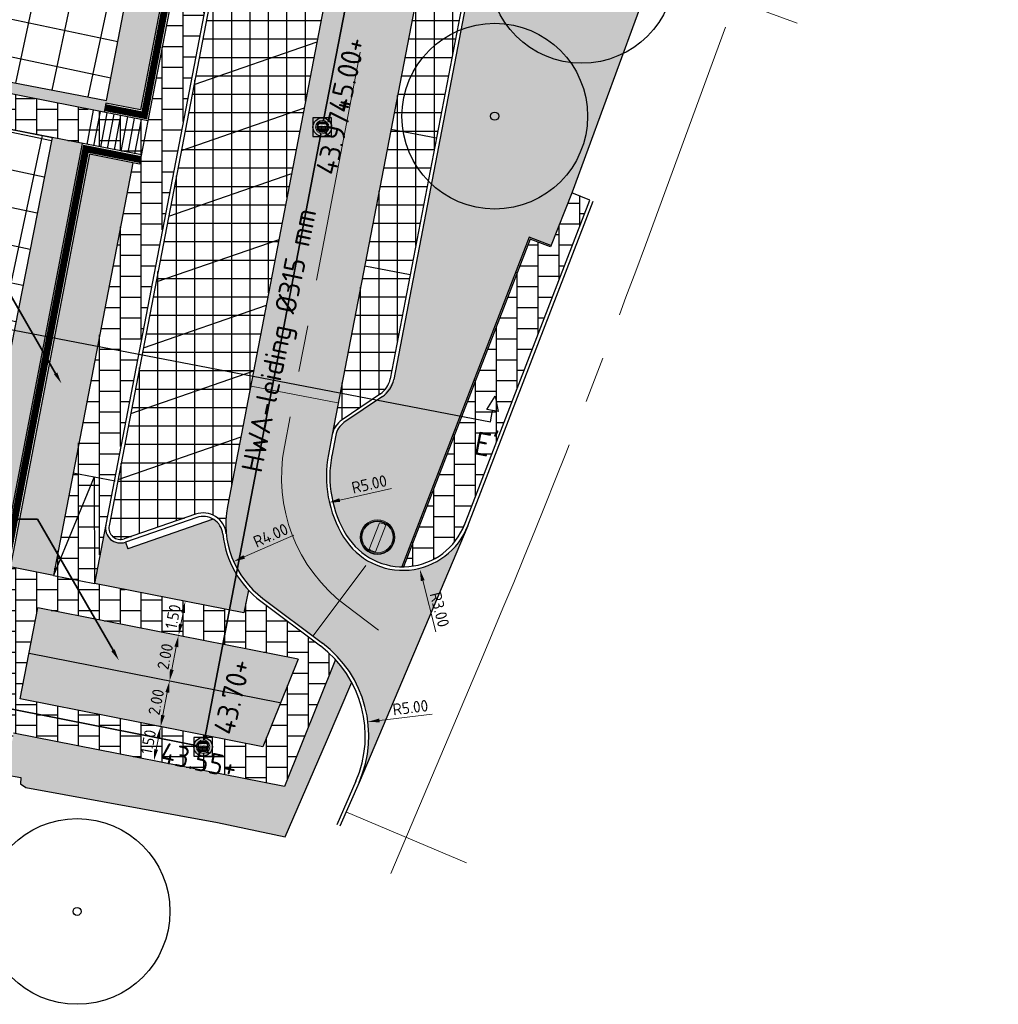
# Model space of a CAD drawing. Header units: metres. Extents: x 186340 to 190086, y 444329 to 445139.
# Tile 9 of 62: x 186466 to 186508, y 444412 to 444454. Entities that reach past the tile are written whole.
import ezdxf
from ezdxf import colors
from ezdxf.entities.mleader import LeaderData, LeaderLine
from ezdxf.enums import TextEntityAlignment as Align
from ezdxf.lldxf.tags import DXFTag
from ezdxf.math import Vec2, Vec3

# ---------------------------------------------------------------- set-up
doc = ezdxf.new("R2010")
doc.units = ezdxf.units.M
doc.set_wipeout_variables(frame=1)
doc.linetypes.add('AM-AS', pattern=[16, 10, -2, 2, -2])
doc.layers.get('0').update_dxf_attribs({"lineweight": 25})
doc.layers.get('Defpoints').update_dxf_attribs({"color": 5, "lineweight": 25})
doc.layers.add('B-WE-GR-BOOM-S', color=253, linetype='Continuous', lineweight=25, transparency=0.25)
doc.layers.add('N-WE-AM-AS_WEG-G', color=10, linetype='AM-AS', lineweight=5, plot=False)
for name, color, linetype, lineweight in [('N-WE-AM-CONSTRUCTIELIJN-G', 30, 'Continuous', 25), ('N-WE-RI-HWA-G', 150, 'PR_HWA_LINE', 35), ('N-WE-RI-HWA_BOB-S', 150, 'Continuous', 25), ('N-WE-RI-HWA_RIOOLPUT-S', 150, 'Continuous', 25), ('N-WE-RI-HWA_RIOOLPUT_INSPECTIEPUT_BETON-S', 150, 'Continuous', 25), ('N-WE-RI-PUTDEKSEL-S', 251, 'Continuous', 5), ('N-WE-VH-VERHARDING_STELCONPLATEN-V', 8, 'Continuous', 25), ('X-XX-AL-MAATVOERING-M', 7, 'Continuous', 18), ('X-XX-AL-T35', 50, 'Continuous', 35)]:
    doc.layers.add(name, color=color, linetype=linetype, lineweight=lineweight)
doc.layers.add('N-WE-AM-PROFIEL-SD', color=7, linetype='Continuous')
for name, color, linetype, lineweight, true_color in [('N-WE-GR-GROEN-V', 7, 'Continuous', 25, 0xd2e4d4), ('N-WE-VH-VERHARDING_FIETSPARKEREN-V', 7, 'Continuous', 25, 0xebd5c1), ('N-WE-VH-VERHARDING_GROENPARKEREN-V', 7, 'Continuous', 25, 0x666666), ('N-WE-VH-VERHARDING_RIJBAAN-V', 7, 'Continuous', 25, 0xcccccc), ('N-WE-VH-VERHARDING_TROTTOIR-V', 7, 'Continuous', 25, 0xb2b2ae)]:
    doc.layers.add(name, color=color, linetype=linetype, lineweight=lineweight, true_color=true_color)
doc.styles.add('NLCS-ISO', font='NLCS-ISO.ttf')
doc.styles.add('NLCS-ISO-ANNOTATIEF-T18', font='NLCS-ISO.ttf', dxfattribs={"height": 1.8})
doc.styles.add('NLCS-ISO-M200-T25', font='NLCS-ISO.ttf', dxfattribs={"height": 0.5})
doc.styles.get("Standard").update_dxf_attribs({"font": 'NLCS-ISO.ttf'})
tags = doc.linetypes.add('PR_HWA_LINE', pattern='A,2,-2,2,-2,2,-2,2,-2,2,-2,["HWA",NLCS-ISO,S=2,R=0,X=-1,Y=-1],-6', length=26).pattern_tags.tags
tags[22] = DXFTag(74, 10)
doc.dimstyles.new('NLCS-M200-T25-PIJL_L2_H1', dxfattribs={"dimscale": 0.2, "dimtxt": 2.5, "dimasz": 2.5, "dimexe": 2, "dimexo": 2, "dimgap": 0.7, "dimtad": 1, "dimzin": 0, "dimdsep": 46, "dimtxsty": 'NLCS-ISO-M200-T25', "dimcen": 0, "dimdle": 2, "dimclrd": 256, "dimclre": 256, "dimclrt": 256, "dimadec": 1, "dimazin": 0, "dimtfac": 1, "dimtdec": 3, "dimtofl": 0, "dimtmove": 0, "dimatfit": 3, "dimfxl": 2, "dimfxlon": 1, "dimtfillclr": 256, "dimtolj": 1, "dimtzin": 0, "dimlwd": -1, "dimlwe": -1, "dimarcsym": 0})
pattern_1 = [(0, (0, 0), (0.9, 0.45), [0.9, -0.9]), (90, (0, 0), (-0.9, 6e-17), [])]

# ---------------------------------------------------------------- blocks, each defined once
blk = doc.blocks.new('*U173')
for p, q in [((-0.151, 0.538), (0.212, 1.105)), ((0.212, 1.105), (0.34, 0.444)), ((0.34, 0.444), (-0.151, 0.538)), ((0, 0), (0.094, 0.491)), ((43.143, -7.787), (43.506, -7.221)), ((43.506, -7.221), (43.634, -7.882)), ((43.634, -7.882), (43.143, -7.787)), ((43.294, -8.326), (43.388, -7.835))]:
    blk.add_line(p, q)
blk.add_lwpolyline([(0, 0), (43.294, -8.326)])
at = {"style": 'NLCS-ISO'}
for tag, p in [('PROFIELNR', (-0.094, -0.491)), ('PROFIELNR2', (43.199, -8.817))]:
    blk.add_attdef(tag, text='', height=1, rotation=349.1145, dxfattribs=at).set_placement(p, align=Align.TOP_CENTER)
blk = doc.blocks.new('*U4')
for radius in [4, 0.175]:
    blk.add_circle((0, 0), radius)
blk = doc.blocks.new('*D233')
at = {"layer": 'Defpoints', "color": 0, "transparency": 16777216}
for p in [(186482.25, 444433.223), (186483.001, 444430.318)]:
    blk.add_point(p, dxfattribs=at)
at = {"layer": 'X-XX-AL-MAATVOERING-M', "transparency": 16777216}
blk.add_line((186483.697, 444427.627), (186483.126, 444429.834), dxfattribs=at)
blk.add_solid([(186483.207, 444429.855), (186483.045, 444429.813), (186483.001, 444430.318)], dxfattribs=at)
at = {"layer": 'X-XX-AL-MAATVOERING-M', "transparency": 16777216, "insert": (186483.851, 444428.586), "char_height": 0.5, "attachment_point": 5, "rotation": 284.4947, "style": 'NLCS-ISO-M200-T25'}
blk.add_mtext('\\A1;R3.00', dxfattribs=at)
blk = doc.blocks.new('*D234')
at = {"layer": 'Defpoints', "color": 0, "transparency": 16777216}
for p in [(186480.765, 444423.751), (186475.802, 444423.144)]:
    blk.add_point(p, dxfattribs=at)
at = {"layer": 'X-XX-AL-MAATVOERING-M', "transparency": 16777216}
blk.add_line((186483.525, 444424.088), (186481.261, 444423.811), dxfattribs=at)
blk.add_solid([(186481.251, 444423.894), (186481.272, 444423.729), (186480.765, 444423.751)], dxfattribs=at)
at = {"layer": 'X-XX-AL-MAATVOERING-M', "transparency": 16777216, "insert": (186482.594, 444424.367), "char_height": 0.5, "attachment_point": 5, "rotation": 6.9677, "style": 'NLCS-ISO-M200-T25'}
blk.add_mtext('\\A1;R5.00', dxfattribs=at)
blk = doc.blocks.new('*D235')
at = {"layer": 'Defpoints', "color": 0, "transparency": 16777216}
for p in [(186478.639, 444432.268), (186474.978, 444430.657)]:
    blk.add_point(p, dxfattribs=at)
at = {"layer": 'X-XX-AL-MAATVOERING-M', "transparency": 16777216}
blk.add_line((186477.568, 444431.797), (186475.436, 444430.858), dxfattribs=at)
blk.add_solid([(186475.402, 444430.934), (186475.469, 444430.782), (186474.978, 444430.657)], dxfattribs=at)
at = {"layer": 'X-XX-AL-MAATVOERING-M', "transparency": 16777216, "insert": (186476.574, 444431.785), "char_height": 0.5, "attachment_point": 5, "rotation": 23.7555, "style": 'NLCS-ISO-M200-T25'}
blk.add_mtext('\\A1;R4.00', dxfattribs=at)
blk = doc.blocks.new('*D236')
at = {"layer": 'Defpoints', "color": 0, "transparency": 16777216}
for p in [(186483.941, 444434.29), (186479.063, 444433.195)]:
    blk.add_point(p, dxfattribs=at)
at = {"layer": 'X-XX-AL-MAATVOERING-M', "transparency": 16777216}
blk.add_line((186481.775, 444433.803), (186479.551, 444433.304), dxfattribs=at)
blk.add_solid([(186479.532, 444433.385), (186479.569, 444433.223), (186479.063, 444433.195)], dxfattribs=at)
at = {"layer": 'X-XX-AL-MAATVOERING-M', "transparency": 16777216, "insert": (186480.822, 444433.989), "char_height": 0.5, "attachment_point": 5, "rotation": 12.6519, "style": 'NLCS-ISO-M200-T25'}
blk.add_mtext('\\A1;R5.00', dxfattribs=at)
blk = doc.blocks.new('*D237')
at = {"layer": 'Defpoints', "color": 0, "transparency": 16777216}
for p in [(186472.621, 444428.996), (186472.332, 444427.525), (186472.604, 444427.471)]:
    blk.add_point(p, dxfattribs=at)
at = {"layer": 'X-XX-AL-MAATVOERING-M', "transparency": 16777216}
for p, q in [((186472.893, 444428.943), (186473.286, 444428.866)), ((186472.797, 444428.452), (186472.7, 444427.962)), ((186472.604, 444427.471), (186472.996, 444427.394))]:
    blk.add_line(p, q, dxfattribs=at)
for points in [[(186472.715, 444428.468), (186472.879, 444428.436), (186472.893, 444428.943)], [(186472.619, 444427.978), (186472.782, 444427.946), (186472.604, 444427.471)]]:
    blk.add_solid(points, dxfattribs=at)
at = {"layer": 'X-XX-AL-MAATVOERING-M', "transparency": 16777216, "insert": (186472.366, 444428.282), "char_height": 0.5, "attachment_point": 5, "rotation": 78.8674, "style": 'NLCS-ISO-M200-T25'}
blk.add_mtext('\\A1;1.50', dxfattribs=at)
blk = doc.blocks.new('*D238')
at = {"layer": 'Defpoints', "color": 0, "transparency": 16777216}
for p in [(186472.149, 444427.56), (186471.763, 444425.598), (186472.218, 444425.509)]:
    blk.add_point(p, dxfattribs=at)
at = {"layer": 'X-XX-AL-MAATVOERING-M', "transparency": 16777216}
for p, q in [((186472.542, 444427.483), (186472.996, 444427.394)), ((186472.507, 444426.98), (186472.314, 444425.999)), ((186472.155, 444425.521), (186472.61, 444425.431))]:
    blk.add_line(p, q, dxfattribs=at)
for points in [[(186472.426, 444426.997), (186472.589, 444426.964), (186472.604, 444427.471)], [(186472.232, 444426.015), (186472.396, 444425.983), (186472.218, 444425.509)]]:
    blk.add_solid(points, dxfattribs=at)
at = {"layer": 'X-XX-AL-MAATVOERING-M', "transparency": 16777216, "insert": (186472.028, 444426.565), "char_height": 0.5, "attachment_point": 5, "rotation": 78.8674, "style": 'NLCS-ISO-M200-T25'}
blk.add_mtext('\\A1;2.00', dxfattribs=at)
blk = doc.blocks.new('*D239')
at = {"layer": 'Defpoints', "color": 0, "transparency": 16777216}
for p in [(186471.57, 444425.636), (186471.183, 444423.674), (186471.832, 444423.546)]:
    blk.add_point(p, dxfattribs=at)
at = {"layer": 'X-XX-AL-MAATVOERING-M', "transparency": 16777216}
for p, q in [((186471.962, 444425.559), (186472.61, 444425.431)), ((186472.121, 444425.018), (186471.928, 444424.037)), ((186471.576, 444423.597), (186472.224, 444423.469))]:
    blk.add_line(p, q, dxfattribs=at)
for points in [[(186472.039, 444425.034), (186472.203, 444425.002), (186472.218, 444425.509)], [(186471.846, 444424.053), (186472.01, 444424.021), (186471.832, 444423.546)]]:
    blk.add_solid(points, dxfattribs=at)
at = {"layer": 'X-XX-AL-MAATVOERING-M', "transparency": 16777216, "insert": (186471.642, 444424.603), "char_height": 0.5, "attachment_point": 5, "rotation": 78.8674, "style": 'NLCS-ISO-M200-T25'}
blk.add_mtext('\\A1;2.00', dxfattribs=at)
blk = doc.blocks.new('*D240')
at = {"layer": 'Defpoints', "color": 0, "transparency": 16777216}
for p in [(186471.013, 444423.707), (186470.723, 444422.236), (186471.542, 444422.074)]:
    blk.add_point(p, dxfattribs=at)
at = {"layer": 'X-XX-AL-MAATVOERING-M', "transparency": 16777216}
for p, q in [((186471.439, 444423.624), (186472.224, 444423.469)), ((186471.735, 444423.056), (186471.638, 444422.565)), ((186471.149, 444422.152), (186471.934, 444421.997))]:
    blk.add_line(p, q, dxfattribs=at)
for points in [[(186471.653, 444423.072), (186471.817, 444423.04), (186471.832, 444423.546)], [(186471.557, 444422.581), (186471.72, 444422.549), (186471.542, 444422.074)]]:
    blk.add_solid(points, dxfattribs=at)
at = {"layer": 'X-XX-AL-MAATVOERING-M', "transparency": 16777216, "insert": (186471.304, 444422.886), "char_height": 0.5, "attachment_point": 5, "rotation": 78.8674, "style": 'NLCS-ISO-M200-T25'}
blk.add_mtext('\\A1;1.50', dxfattribs=at)
blk = doc.blocks.new('SRI-PUT_INSPECTIE_ROND_SO')
blk.add_wipeout([(-0.006, 0.358), (0.054, 0.354), (0.11, 0.341), (0.159, 0.321), (0.191, 0.303), (0.228, 0.276), (0.267, 0.239), (0.291, 0.209), (0.311, 0.177), (0.34, 0.113), (0.353, 0.063), (0.358, 0.006), (0.356, -0.039), (0.344, -0.101), (0.326, -0.149), (0.308, -0.183), (0.288, -0.213), (0.256, -0.251), (0.22, -0.283), (0.173, -0.314), (0.136, -0.332), (0.112, -0.34), (0.078, -0.35), (0.036, -0.357), (0.01, -0.358), (-0.028, -0.357), (-0.079, -0.35), (-0.126, -0.336), (-0.171, -0.316), (-0.21, -0.291), (-0.255, -0.252), (-0.28, -0.224), (-0.307, -0.186), (-0.322, -0.158), (-0.342, -0.108), (-0.354, -0.061), (-0.358, -0.022), (-0.356, 0.049), (-0.351, 0.077), (-0.335, 0.128), (-0.323, 0.155), (-0.299, 0.198), (-0.264, 0.243), (-0.229, 0.276), (-0.182, 0.309), (-0.141, 0.33), (-0.107, 0.342), (-0.058, 0.354)])
for points in [[(-0.261, 0.035), (0.261, 0.035)], [(-0.246, 0.096), (-0.246, -0.096)], [(-0.197, 0.175), (0.197, 0.175)], [(-0.176, 0.197), (-0.176, 0.175)], [(-0.176, 0.035), (-0.176, -0.197)], [(-0.106, 0.241), (-0.106, 0.175)], [(-0.106, 0.035), (-0.106, -0.242)], [(-0.097, 0.245), (0.097, 0.245)], [(-0.036, 0.261), (-0.036, 0.245)], [(-0.036, 0.035), (-0.036, -0.175)], [(0.034, 0.261), (0.034, 0.245)], [(0.034, 0.035), (0.034, -0.175)], [(0.104, 0.242), (0.104, 0.175)], [(0.104, 0.035), (0.104, -0.242)], [(0.174, 0.197), (0.174, 0.175)], [(0.174, 0.035), (0.174, -0.197)], [(0.244, 0.098), (0.244, -0.098)], [(-0.261, -0.035), (0.261, -0.035)], [(-0.242, -0.105), (0.241, -0.105)], [(-0.197, -0.175), (0.197, -0.175)], [(-0.097, -0.245), (0.097, -0.245)], [(-0.036, -0.245), (-0.036, -0.261)], [(0.034, -0.245), (0.034, -0.261)]]:
    blk.add_lwpolyline(points)
for points in [[(-0.068, 0.225), (0.067, 0.225), (0.067, 0.195), (-0.068, 0.195)], [(-0.038, 0.202), (-0.01, 0.202), (-0.01, 0.218), (-0.038, 0.218)], [(0.037, 0.202), (0.009, 0.202), (0.009, 0.218), (0.037, 0.218)], [(-0.068, -0.195), (0.067, -0.195), (0.067, -0.225), (-0.068, -0.225)], [(-0.038, -0.218), (-0.01, -0.218), (-0.01, -0.202), (-0.038, -0.202)], [(0.037, -0.218), (0.009, -0.218), (0.009, -0.202), (0.037, -0.202)]]:
    blk.add_lwpolyline(points, close=True)
for radius in [0.359, 0.299, 0.264]:
    blk.add_circle((0, 0), radius)
blk.add_text('PROVIEL', height=0.07).set_placement((0, 0.103), align=Align.MIDDLE_CENTER)
blk = doc.blocks.new('N-SRI-PUT_HWA-SO')
at = {"layer": 'N-WE-RI-HWA_RIOOLPUT_INSPECTIEPUT_BETON-S', "lineweight": -3}
h = blk.add_hatch(color=256, dxfattribs=at)
h.dxf.hatch_style = 1
h.paths.add_polyline_path([(-0.5, 0, 1), (0.5, 0, 1)])
at = {"layer": 'N-WE-RI-HWA_RIOOLPUT_INSPECTIEPUT_BETON-S', "lineweight": -3, "flags": 128}
blk.add_lwpolyline([(-0.5, -0.5), (0.5, -0.5), (0.5, 0.5), (-0.5, 0.5)], close=True, dxfattribs=at)
at = {"layer": 'N-WE-RI-HWA_RIOOLPUT_INSPECTIEPUT_BETON-S', "lineweight": -3}
blk.add_circle((0, 0), 0.5, dxfattribs=at)
at = {"layer": 'N-WE-RI-PUTDEKSEL-S'}
blk.add_blockref('SRI-PUT_INSPECTIE_ROND_SO', (0, 0), dxfattribs=at)
blk = doc.blocks.new('N-SVW-VERKEERSTEKEN_BORD_C02-SO')
at = {"true_color": 0xff0000}
h = blk.add_hatch(color=1, dxfattribs=at)
h.dxf.hatch_style = 1
h.paths.add_polyline_path([(-3.75, 0), (-3.55, 0, -1), (3.55, 0), (3.75, 0, 1)])
at = {"true_color": 0xffffff}
h = blk.add_hatch(color=7, dxfattribs=at)
h.dxf.hatch_style = 1
h.paths.add_polyline_path([(3.35, 0), (3.55, 0, 1), (-3.55, 0), (-3.35, 0, -1)])
at = {"true_color": 0xff0000}
h = blk.add_hatch(color=1, dxfattribs=at)
h.dxf.hatch_style = 1
h.paths.add_polyline_path([(-3.35, 0), (-3.15, 0, -0.060174), (-3.06, 0.75), (3.06, 0.75, -0.060174), (3.15, 0), (3.35, 0, 1)])
h = blk.add_hatch(color=1, dxfattribs=at)
h.dxf.hatch_style = 1
h.paths.add_polyline_path([(-3.55, 0), (-3.75, 0, 1), (3.75, 0), (3.55, 0, -1)])
at = {"true_color": 0xffffff}
h = blk.add_hatch(color=7, dxfattribs=at)
h.dxf.hatch_style = 1
h.paths.add_polyline_path([(-3.35, 0), (-3.55, 0, 1), (3.55, 0), (3.35, 0, -1)])
at = {"true_color": 0xff0000}
h = blk.add_hatch(color=1, dxfattribs=at)
h.dxf.hatch_style = 1
h.paths.add_polyline_path([(3.35, 0), (3.15, 0, -0.060174), (3.06, -0.75), (-3.06, -0.75, -0.060174), (-3.15, 0), (-3.35, 0, 1)])
at = {"true_color": 0xffffff}
h = blk.add_hatch(color=7, dxfattribs=at)
h.dxf.hatch_style = 1
h.paths.add_polyline_path([(3.06, -0.75, 0.120784), (3.06, 0.75), (-3.06, 0.75, 0.120784), (-3.06, -0.75)])
at = {"color": 7, "lineweight": 0, "true_color": 0xffffff}
blk.add_lwpolyline([(-3.06, -0.75), (3.06, -0.75, 0.120784), (3.06, 0.75), (-3.06, 0.75, 0.120784)], format="xyb", close=True, dxfattribs=at)
at = {"color": 1, "lineweight": 0, "true_color": 0xff0000}
blk.add_circle((0, 0), 3.75, dxfattribs=at)
at = {"color": 7, "lineweight": 0, "true_color": 0xffffff}
for radius in [3.55, 3.35]:
    blk.add_circle((0, 0), radius, dxfattribs=at)

msp = doc.modelspace()

# ---------------------------------------------------------------- hatches: boundary and pattern name
at = {"layer": 'N-WE-GR-GROEN-V', "transparency": 33554687}
h = msp.add_hatch(color=256, dxfattribs=at)
h.dxf.hatch_style = 1
edge = h.paths.add_edge_path()
edge.add_line((186495.221, 444464.895), (186494.044, 444462.135))
edge.add_line((186494.044, 444462.135), (186491.285, 444463.312))
edge.add_line((186491.285, 444463.312), (186492.462, 444466.072))
edge.add_line((186492.462, 444466.072), (186489.571, 444467.304))
edge.add_line((186489.571, 444467.304), (186491.023, 444470.708))
edge.add_line((186491.023, 444470.708), (186490.8, 444470.803))
edge.add_arc((186489.289, 444467.262), 3.85, 66.9031, 163.0214)
edge.add_arc((186486.42, 444468.138), 0.85, 163.0214, 214.1145)
edge.add_line((186485.716, 444467.661), (186486.825, 444466.025))
edge.add_arc((186485.873, 444465.38), 1.15, -10.8855, 34.1145, ccw=False)
edge.add_line((186487.002, 444465.163), (186481.874, 444438.496))
edge.add_arc((186480.744, 444438.713), 1.15, 304.1145, 349.1145, ccw=False)
edge.add_line((186481.389, 444437.761), (186479.733, 444436.64))
edge.add_arc((186480.21, 444435.936), 0.85, 124.1145, 169.1145)
edge.add_line((186479.375, 444436.096), (186479.211, 444435.243))
edge.add_arc((186483.974, 444434.328), 4.85, 169.1145, 211.6409)
edge.add_arc((186482.271, 444433.278), 2.85, 211.6409, 269.2103)
edge.add_line((186482.232, 444430.429), (186487.715, 444444.627))
edge.add_line((186487.715, 444444.627), (186488.645, 444444.268))
edge.add_line((186488.645, 444444.268), (186489.559, 444446.569))
edge.add_line((186489.559, 444446.569), (186496.131, 444464.507))
edge.add_line((186496.131, 444464.507), (186495.221, 444464.895))
h = msp.add_hatch(color=256, dxfattribs=at)
h.dxf.hatch_style = 1
h.paths.add_polyline_path([(186474.635, 444469.163), (186473.199, 444469.775), (186469.497, 444450.52), (186454.766, 444453.352), (186454.68, 444452.911), (186469.397, 444450.015), (186469.474, 444450.407), (186470.971, 444450.113)])
h = msp.add_hatch(color=256, dxfattribs=at)
h.dxf.hatch_style = 1
h.paths.add_polyline_path([(186462.809, 444426.851), (186448.092, 444429.747), (186452.436, 444451.823), (186450.474, 444452.21), (186445.709, 444427.996), (186446.312, 444427.876), (186446.111, 444426.725), (186463.969, 444423.234), (186465.333, 444430.43), (186464.96, 444430.502), (186468.452, 444448.662), (186467.154, 444448.927)])
h = msp.add_hatch(color=256, dxfattribs=at)
h.dxf.hatch_style = 1
h.paths.add_polyline_path([(186474.512, 444431.838, 0.237735), (186474.098, 444432.482), (186470.416, 444431.206), (186470.317, 444431.489, -0.57735), (186469.466, 444432.226), (186468.983, 444429.712), (186475.422, 444428.445), (186475.615, 444429.426, -0.164071)])
h = msp.add_hatch(color=256, dxfattribs=at)
h.dxf.hatch_style = 1
h.paths.add_polyline_path([(186465.502, 444423.263), (186465.158, 444421.474), (186465.811, 444421.346), (186465.8, 444421.075), (186466.031, 444420.927), (186474.282, 444419.413), (186477.197, 444418.794), (186478.982, 444422.897), (186480.067, 444425.453, 0.062465), (186479.365, 444426.435), (186477.169, 444420.967)])
at = {"layer": 'N-WE-VH-VERHARDING_FIETSPARKEREN-V', "transparency": 33554687}
h = msp.add_hatch(color=256, dxfattribs=at)
h.dxf.hatch_style = 1
h.paths.add_polyline_path([(186470.635, 444447.835), (186468.771, 444448.202), (186465.352, 444430.427), (186467.217, 444430.06)])
h = msp.add_hatch(color=256, dxfattribs=at)
h.dxf.hatch_style = 1
h.paths.add_polyline_path([(186466.541, 444428.664), (186466.163, 444426.7), (186476.999, 444424.568), (186477.757, 444426.457)])
h = msp.add_hatch(color=256, dxfattribs=at)
h.dxf.hatch_style = 1
h.paths.add_polyline_path([(186466.163, 444426.7), (186465.786, 444424.736), (186476.24, 444422.679), (186476.999, 444424.568)])
at = {"layer": 'N-WE-VH-VERHARDING_GROENPARKEREN-V', "transparency": 33554687}
h = msp.add_hatch(dxfattribs=at)
h.set_pattern_fill('ANSI37', color=256, scale=0.25, angle=45)
edge = h.paths.add_edge_path()
edge.add_arc((186477.003, 444471.414), 5, 349.1145, 351.0032)
edge.add_arc((186480.953, 444470.789), 1, 289.1145, 351.0032, ccw=False)
edge.add_line((186481.281, 444469.844), (186477.083, 444468.389))
edge.add_arc((186477.41, 444467.444), 1, 109.1145, 169.1145)
edge.add_line((186476.428, 444467.633), (186469.995, 444434.182))
edge.add_line((186469.995, 444434.182), (186475.287, 444436.016))
edge.add_line((186475.287, 444436.016), (186481.913, 444470.47))
h = msp.add_hatch(dxfattribs=at)
h.set_pattern_fill('ANSI37', color=256, scale=0.25, angle=45)
edge = h.paths.add_edge_path()
edge.add_arc((186486.42, 444468.138), 1, 163.0214, 214.1145, ccw=False)
edge.add_arc((186489.289, 444467.262), 4, 163.0214, 169.1145)
edge.add_line((186485.361, 444468.017), (186480.624, 444443.381))
edge.add_line((186480.624, 444443.381), (186482.588, 444443.003))
edge.add_line((186482.588, 444443.003), (186486.855, 444465.191))
edge.add_arc((186485.873, 444465.38), 1, 349.1145, 394.1145)
edge.add_line((186486.7, 444465.941), (186485.592, 444467.577))
h = msp.add_hatch(dxfattribs=at)
h.set_pattern_fill('ANSI37', color=256, scale=0.25, angle=45)
h.paths.add_polyline_path([(186482.588, 444443.003), (186480.624, 444443.381), (186479.228, 444436.125, -0.198912), (186479.649, 444436.764), (186481.305, 444437.885, 0.198912), (186481.726, 444438.525)])
h = msp.add_hatch(dxfattribs=at)
h.set_pattern_fill('ANSI37', color=256, scale=0.25, angle=45)
h.paths.add_polyline_path([(186475.287, 444436.016), (186469.995, 444434.182), (186469.614, 444432.198, 0.57735), (186470.268, 444431.631), (186473.339, 444432.695, -0.483266), (186474.661, 444431.854, -0.07356), (186474.711, 444433.023)])
at = {"layer": 'N-WE-VH-VERHARDING_RIJBAAN-V', "transparency": 33554687}
h = msp.add_hatch(color=256, dxfattribs=at)
h.dxf.hatch_style = 1
h.paths.add_polyline_path([(186501.877, 444477.248, -0.423322), (186496.582, 444475.023), (186494.611, 444475.864), (186464.61, 444488.658, -0.112086), (186462.817, 444489.956), (186457.912, 444495.534, -0.056463), (186457.783, 444495.719), (186428.099, 444504.819), (186427.955, 444504.863, 0.414214), (186427.518, 444504.631), (186425.965, 444499.564, 0.414214), (186426.197, 444499.126), (186426.579, 444499.009), (186452.999, 444490.91, -0.13892), (186455.289, 444489.431), (186459.457, 444484.69, 0.047954), (186460.155, 444484.035), (186478.964, 444476.014, -0.353081), (186481.913, 444470.47), (186474.711, 444433.023, 0.286694), (186476.238, 444429.069), (186478.804, 444427.143, -0.341266), (186480.429, 444421.249), (186484.994, 444432.019, -0.598081), (186479.717, 444431.705, -0.187716), (186479.064, 444435.272), (186479.228, 444436.125), (186485.361, 444468.017, -0.478108), (186490.858, 444470.941), (186494.916, 444469.211, -0.398325), (186497.106, 444464.165)])
at = {"layer": 'N-WE-VH-VERHARDING_STELCONPLATEN-V'}
h = msp.add_hatch(dxfattribs=at)
h.set_pattern_fill('ANSI37', color=256, scale=0.5, angle=33)
h.paths.add_polyline_path([(186473.273, 444470.16), (186458.543, 444472.992), (186454.766, 444453.352), (186469.497, 444450.52)])
h = msp.add_hatch(dxfattribs=at)
h.set_pattern_fill('ANSI37', color=256, scale=0.5, angle=33)
h.paths.add_polyline_path([(186467.153, 444448.923), (186452.436, 444451.823), (186448.092, 444429.747), (186462.809, 444426.851)])
at = {"layer": 'N-WE-VH-VERHARDING_TROTTOIR-V'}
h = msp.add_hatch(dxfattribs=at)
h.set_pattern_fill('AVH-TEGEL_300X300_HALFST-SO', color=256, scale=3, pattern_type=2)
h.set_pattern_definition(pattern_1)
edge = h.paths.add_edge_path()
edge.add_line((186458.477, 444479.011), (186458.351, 444478.716))
edge.add_line((186458.351, 444478.716), (186475.873, 444471.244))
edge.add_line((186475.873, 444471.244), (186475.677, 444470.784))
edge.add_line((186475.677, 444470.784), (186475.088, 444469.404))
edge.add_line((186475.088, 444469.404), (186471.288, 444449.643))
edge.add_line((186471.288, 444449.643), (186470.929, 444447.777))
edge.add_line((186470.929, 444447.777), (186470.635, 444447.835))
edge.add_line((186470.635, 444447.835), (186467.198, 444430.064))
edge.add_line((186467.198, 444430.064), (186468.964, 444429.716))
edge.add_line((186468.964, 444429.716), (186476.281, 444467.661))
edge.add_arc((186477.41, 444467.444), 1.15, 109.1145, 169.1145, ccw=False)
edge.add_line((186477.034, 444468.531), (186481.232, 444469.986))
edge.add_arc((186480.953, 444470.789), 0.85, 289.1145, 351.0032)
edge.add_arc((186477.003, 444471.414), 4.85, 351.0032, 405.9666)
edge.add_arc((186479.783, 444474.29), 0.85, 45.9666, 156.9031)
edge.add_line((186479.001, 444474.624), (186477.426, 444470.93))
edge.add_line((186477.426, 444470.93), (186458.477, 444479.011))
h = msp.add_hatch(dxfattribs=at)
h.set_pattern_fill('AVH-TEGEL_300X300_HALFST-SO', color=256, scale=3, pattern_type=2)
h.set_pattern_definition(pattern_1)
h.paths.add_polyline_path([(186471.288, 444449.643), (186449.291, 444453.971), (186444.238, 444428.29), (186445.709, 444427.996), (186450.474, 444452.21), (186471.007, 444448.179)])
h = msp.add_hatch(dxfattribs=at)
h.set_pattern_fill('AVH-TEGEL_300X300_HALFST-SO', color=256, scale=3, pattern_type=2)
h.set_pattern_definition(pattern_1)
h.paths.add_polyline_path([(186490.328, 444446.228), (186489.547, 444446.538), (186488.623, 444444.212), (186487.75, 444444.549), (186482.296, 444430.429, 0.307553), (186484.93, 444432.252)])
h = msp.add_hatch(dxfattribs=at)
h.set_pattern_fill('AVH-TEGEL_300X300_HALFST-SO', color=256, scale=3, pattern_type=2)
h.set_pattern_definition(pattern_1)
h.paths.add_polyline_path([(186479.365, 444426.435, 0.04531), (186478.714, 444427.023), (186476.148, 444428.949, -0.043182), (186475.615, 444429.426), (186475.422, 444428.445), (186468.983, 444429.712), (186467.217, 444430.06), (186465.352, 444430.427), (186463.969, 444423.234), (186446.111, 444426.725), (186446.312, 444427.876), (186445.709, 444427.996), (186444.238, 444428.29), (186441.968, 444428.743), (186441.674, 444427.272), (186444.582, 444426.692), (186444.38, 444425.535), (186465.158, 444421.474), (186465.502, 444423.263), (186477.169, 444420.967)])
h.paths.add_polyline_path([(186465.786, 444424.736), (186466.541, 444428.664), (186477.757, 444426.457), (186476.24, 444422.679)], flags=16)

# ---------------------------------------------------------------- linework, layer by layer
at = {"layer": 'N-WE-AM-AS_WEG-G'}
for p, q in [((186492.717, 444444.29), (186507.923, 444485.614)), ((186483.457, 444468.31), (186477.166, 444435.593)), ((186499.252, 444453.847), (186493.939, 444455.815)), ((186479.466, 444437.494), (186475.734, 444438.212)), ((186480.675, 444430.484), (186478.399, 444427.452)), ((186479.799, 444428.772), (186481.225, 444427.701)), ((186485.653, 444426.43), (186481.751, 444417.217)), ((186479.815, 444419.875), (186485.007, 444417.676))]:
    msp.add_line(p, q, dxfattribs=at)
for centre, radius, start, end in [((186117.327, 444582.428), 400, 337.04572, 339.79712), ((186483.941, 444434.29), 6.9, 169.1145, 233.1037)]:
    msp.add_arc(centre, radius, start, end, dxfattribs=at)
at = {"layer": 'N-WE-AM-CONSTRUCTIELIJN-G'}
for p, q in [((186481.913, 444470.47), (186474.711, 444433.023)), ((186474.635, 444469.163), (186470.971, 444450.113)), ((186475.088, 444469.404), (186471.288, 444449.643)), ((186485.361, 444468.017), (186479.228, 444436.125)), ((186476.281, 444467.661), (186468.983, 444429.712)), ((186476.428, 444467.633), (186469.614, 444432.198)), ((186486.855, 444465.191), (186481.726, 444438.525)), ((186487.002, 444465.163), (186481.874, 444438.496)), ((186471.288, 444449.643), (186452.719, 444453.297)), ((186478.558, 444453.025), (186473.266, 444451.191)), ((186467.153, 444448.923), (186450.474, 444452.21)), ((186468.933, 444450.106), (186468.648, 444448.623)), ((186469.474, 444450.407), (186469.397, 444450.015)), ((186470.971, 444450.113), (186469.474, 444450.407)), ((186478.013, 444450.19), (186472.721, 444448.356)), ((186469.226, 444450.039), (186468.943, 444448.566)), ((186469.521, 444449.983), (186469.237, 444448.51)), ((186469.815, 444449.926), (186469.532, 444448.453)), ((186470.11, 444449.869), (186469.826, 444448.396)), ((186470.404, 444449.813), (186470.121, 444448.34)), ((186470.699, 444449.756), (186470.416, 444448.283)), ((186470.994, 444449.699), (186470.71, 444448.226)), ((186471.288, 444449.643), (186470.929, 444447.777)), ((186483.721, 444448.895), (186481.757, 444449.273)), ((186471.005, 444448.17), (186467.154, 444448.927)), ((186468.452, 444448.662), (186464.96, 444430.502)), ((186468.771, 444448.202), (186463.969, 444423.234)), ((186470.929, 444447.777), (186468.771, 444448.202)), ((186470.635, 444447.835), (186467.217, 444430.06)), ((186477.467, 444447.355), (186472.176, 444445.522)), ((186484.909, 444432.196), (186490.328, 444446.229)), ((186490.328, 444446.228), (186489.547, 444446.538)), ((186485.07, 444432.198), (186490.468, 444446.175)), ((186476.922, 444444.521), (186471.631, 444442.687)), ((186482.588, 444443.003), (186480.624, 444443.381)), ((186476.377, 444441.686), (186471.086, 444439.852)), ((186475.832, 444438.851), (186470.54, 444437.017)), ((186481.305, 444437.885), (186479.649, 444436.764)), ((186481.389, 444437.761), (186479.733, 444436.64)), ((186479.228, 444436.125), (186479.064, 444435.272)), ((186479.375, 444436.096), (186479.203, 444435.201)), ((186475.287, 444436.016), (186469.995, 444434.182)), ((186468.067, 444434.479), (186469.874, 444434.131)), ((186473.339, 444432.695), (186470.268, 444431.631)), ((186473.388, 444432.553), (186470.317, 444431.489)), ((186474.098, 444432.482), (186470.416, 444431.206)), ((186485.07, 444432.198), (186480.381, 444421.136)), ((186470.317, 444431.489), (186470.416, 444431.206)), ((186467.217, 444430.06), (186465.352, 444430.427)), ((186467.217, 444430.06), (186468.983, 444429.712)), ((186475.422, 444428.445), (186468.983, 444429.712)), ((186475.615, 444429.426), (186475.422, 444428.445)), ((186476.148, 444428.949), (186478.714, 444427.023)), ((186476.238, 444429.069), (186478.804, 444427.143)), ((186477.757, 444426.457), (186466.541, 444428.664)), ((186476.976, 444424.572), (186466.163, 444426.7)), ((186477.757, 444426.457), (186476.239, 444422.676)), ((186479.365, 444426.435), (186477.169, 444420.967)), ((186476.24, 444422.679), (186465.786, 444424.736)), ((186477.169, 444420.967), (186465.496, 444423.264)), ((186480.244, 444421.197), (186479.418, 444419.312)), ((186480.381, 444421.136), (186479.555, 444419.252))]:
    msp.add_line(p, q, dxfattribs=at)
at = {"layer": 'N-WE-AM-CONSTRUCTIELIJN-G', "flags": 128}
msp.add_lwpolyline([(186473.273, 444470.16), (186458.543, 444472.992), (186454.766, 444453.352), (186469.497, 444450.52)], close=True, dxfattribs=at)
at = {"layer": 'N-WE-AM-CONSTRUCTIELIJN-G', "const_width": 0.3, "flags": 128}
for points in [[(186473.238, 444469.976), (186474.862, 444469.284), (186471.13, 444449.878), (186469.436, 444450.211)], [(186470.968, 444447.973), (186468.612, 444448.437), (186465.156, 444430.465)]]:
    msp.add_lwpolyline(points, dxfattribs=at)
at = {"layer": 'N-WE-AM-CONSTRUCTIELIJN-G', "flags": 128}
for points in [[(186496.982, 444466.797), (186489.559, 444446.569), (186488.623, 444444.212)], [(186452.436, 444451.824), (186467.154, 444448.927), (186462.809, 444426.851), (186448.092, 444429.747), (186452.436, 444451.824)], [(186488.645, 444444.268), (186487.715, 444444.627), (186482.232, 444430.429)], [(186488.623, 444444.212), (186487.75, 444444.549), (186482.296, 444430.429)], [(186468.97, 444434.305), (186467.217, 444430.06)], [(186468.97, 444434.305), (186468.983, 444429.712)], [(186465.786, 444424.736), (186466.541, 444428.664)], [(186465.158, 444421.474), (186465.811, 444421.346), (186465.8, 444421.075), (186466.031, 444420.927), (186474.282, 444419.413), (186477.197, 444418.794), (186478.982, 444422.897), (186480.067, 444425.453)]]:
    msp.add_lwpolyline(points, dxfattribs=at)
at = {"layer": 'N-WE-AM-CONSTRUCTIELIJN-G'}
for centre, radius, start, end in [((186480.744, 444438.713), 1, 304.1145, 349.1145), ((186480.744, 444438.713), 1.15, 304.1145, 349.1145), ((186480.21, 444435.936), 1, 124.1145, 169.1145), ((186480.21, 444435.936), 0.85, 124.1145, 169.1145), ((186483.974, 444434.328), 5, 169.1145, 211.6409), ((186483.974, 444434.328), 4.85, 169.1145, 211.6409), ((186473.666, 444431.75), 1, 5.9429, 109.1145), ((186478.639, 444432.268), 4, 169.1145, 233.1037), ((186473.666, 444431.75), 0.85, 5.9429, 109.1145), ((186482.271, 444433.278), 2.85, 211.6409, 338.8838), ((186470.105, 444432.104), 0.65, 169.1145, 289.1145), ((186470.105, 444432.104), 0.5, 169.1145, 289.1145), ((186478.639, 444432.268), 4.15, 185.9429, 233.1037), ((186482.271, 444433.278), 3, 211.6409, 338.8838), ((186475.802, 444423.144), 5, 336.3246, 53.1037), ((186475.802, 444423.144), 4.85, 336.3246, 53.1037)]:
    msp.add_arc(centre, radius, start, end, dxfattribs=at)
at = {"layer": 'N-WE-RI-HWA-G'}
for p, q in [((186483.931, 444476.07), (186478.797, 444449.373)), ((186478.797, 444449.373), (186473.663, 444422.677)), ((186473.663, 444422.677), (186441.938, 444428.92))]:
    msp.add_line(p, q, dxfattribs=at)

# ---------------------------------------------------------------- block references
at = {"layer": 'B-WE-GR-BOOM-S'}
for p in [(186489.978, 444456.121), (186486.227, 444449.842), (186468.234, 444415.582)]:
    msp.add_blockref('*U4', p, dxfattribs=at)
at = {"layer": 'N-WE-AM-CONSTRUCTIELIJN-G', "xscale": 0.2, "yscale": 0.2, "zscale": 0.2, "rotation": 248.4262661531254}
msp.add_blockref('N-SVW-VERKEERSTEKEN_BORD_C02-SO', (186481.176, 444431.705), dxfattribs=at)
at = {"layer": 'N-WE-AM-PROFIEL-SD'}
msp.add_blockref('*U173', (186442.747, 444444.998), dxfattribs=at).add_auto_attribs({'PROFIELNR': 'E', 'PROFIELNR2': "E'"})

# ---------------------------------------------------------------- texts
at = {"layer": 'N-WE-RI-HWA_BOB-S', "char_height": 0.9, "attachment_point": 1, "style": 'NLCS-ISO-ANNOTATIEF-T18'}
for s, insert, width, rotation in [('45.00+', (186479.044, 444450.135), 7.18911, 76.5254), ('43.97+', (186478.497, 444447.459), 7.18911, 76.5254), ('HWA-leiding %%C315 mm', (186475.297, 444434.624), 11.02531, 78.1428), ('43.70+', (186474.095, 444423.344), 7.18911, 76.5254), ('43.55+', (186471.942, 444422.889), 7.18911, 347.7344)]:
    msp.add_mtext(s, dxfattribs=dict(at, insert=insert, width=width, rotation=rotation))

# ---------------------------------------------------------------- dimensions: what is measured, and where the dimension line sits
at = {"layer": 'X-XX-AL-MAATVOERING-M'}
for center, mpoint, picture, middle in [((186483.941, 444434.29), (186479.063, 444433.195), '*D236', (186480.907, 444433.608)), ((186478.639, 444432.268), (186474.978, 444430.657), '*D235', (186476.731, 444431.428))]:
    dim = msp.add_radius_dim(center=center, mpoint=mpoint, dimstyle='NLCS-M200-T25-PIJL_L2_H1', dxfattribs=at)
    dim.commit()
    dim.dimension.update_dxf_attribs({"geometry": picture, "text_midpoint": middle, "dimtype": 164})
for center, mpoint, picture, middle in [((186482.25, 444433.223), (186483.001, 444430.318), '*D233', (186483.851, 444428.586)), ((186475.802, 444423.144), (186480.765, 444423.751), '*D234', (186482.594, 444424.367))]:
    dim = msp.add_radius_dim(center=center, mpoint=mpoint, dimstyle='NLCS-M200-T25-PIJL_L2_H1', dxfattribs=at)
    dim.commit()
    dim.dimension.update_dxf_attribs({"geometry": picture, "text_midpoint": middle})
for p1, p2, distance, picture, middle in [((186472.621, 444428.996), (186472.332, 444427.525), 0.278, '*D237', (186472.366, 444428.282)), ((186472.149, 444427.56), (186471.763, 444425.598), 0.463, '*D238', (186472.028, 444426.565)), ((186471.57, 444425.636), (186471.183, 444423.674), 0.661, '*D239', (186471.642, 444424.603)), ((186471.013, 444423.707), (186470.723, 444422.236), 0.834, '*D240', (186471.304, 444422.886))]:
    dim = msp.add_aligned_dim(p1=p1, p2=p2, distance=distance, dimstyle='NLCS-M200-T25-PIJL_L2_H1', dxfattribs=at)
    dim.commit()
    dim.dimension.update_dxf_attribs({"geometry": picture, "text_midpoint": middle})

# ---------------------------------------------------------------- next in the draw order: block references
at = {"layer": 'N-WE-RI-HWA_RIOOLPUT-S', "xscale": 0.8, "yscale": 0.8, "zscale": 0.8}
for p in [(186478.797, 444449.373), (186473.663, 444422.677)]:
    msp.add_blockref('N-SRI-PUT_HWA-SO', p, dxfattribs=at)

# ---------------------------------------------------------------- next in the draw order: leaders
at = {"layer": 'X-XX-AL-T35'}
ml = msp.add_multileader_mtext('Standard', dxfattribs=at)
ml.set_content('fietsenstalling', color=256, style='NLCS-ISO-M200-T25')
ml.set_leader_properties(color=256, linetype='ByLayer', lineweight=-1)
ml.build(insert=Vec2(0, 0))
ml.multileader.update_dxf_attribs({"text_left_attachment_type": 5, "text_right_attachment_type": 5, "dogleg_length": 0.5, "arrow_head_size": 0.5})
ctx = ml.context
ctx.base_point, ctx.char_height, ctx.arrow_head_size, ctx.landing_gap_size, ctx.plane_origin = Vec3(186458.498, 444444.403), 0.5, 0.5, 0.18, Vec3(186467.558, 444438.329)
ctx.left_attachment, ctx.right_attachment = 5, 5
notes = []
notes.append((ctx, [(0, (1, 1, 0), (186464.051, 444444.403), (-1, 0), 0.893, [(0, [(186467.558, 444438.329)], 0, [])])]))
ctx.mtext.insert, ctx.mtext.width, ctx.mtext.flow_direction = Vec3(186458.678, 444445.053), 3.305, 5
ctx.mtext.has_bg_fill, ctx.mtext.bg_color, ctx.mtext.bg_scale_factor, ctx.mtext.bg_transparency, ctx.mtext.use_window_bg_color = 1, -1027028792, 1.5, 0, 1
ml = msp.add_multileader_mtext('Standard', dxfattribs=at)
ml.set_content('fietsenstalling', color=256, style='NLCS-ISO-M200-T25')
ml.set_leader_properties(color=256, linetype='ByLayer', lineweight=-1)
ml.build(insert=Vec2(0, 0))
ml.multileader.update_dxf_attribs({"text_left_attachment_type": 5, "text_right_attachment_type": 5, "dogleg_length": 0.5, "arrow_head_size": 0.5})
ctx = ml.context
ctx.base_point, ctx.char_height, ctx.arrow_head_size, ctx.landing_gap_size, ctx.plane_origin = Vec3(186458.425, 444432.476), 0.5, 0.5, 0.18, Vec3(186470.032, 444426.401)
ctx.left_attachment, ctx.right_attachment = 5, 5
notes.append((ctx, [(0, (1, 1, 0), (186466.525, 444432.476), (-1, 0), 3.44, [(0, [(186470.032, 444426.401)], 0, [])])]))
ctx.mtext.insert, ctx.mtext.width, ctx.mtext.flow_direction = Vec3(186458.605, 444433.126), 3.305, 5
ctx.mtext.has_bg_fill, ctx.mtext.bg_color, ctx.mtext.bg_scale_factor, ctx.mtext.bg_transparency, ctx.mtext.use_window_bg_color = 1, -1027028792, 1.5, 0, 1
for ctx, leaders in notes:
    for number, flags, end, landing, length, lines in leaders:
        leader = LeaderData()
        leader.index, (leader.has_last_leader_line, leader.has_dogleg_vector, leader.attachment_direction) = number, flags
        leader.last_leader_point, leader.dogleg_vector, leader.dogleg_length = Vec3(end), Vec3(landing), length
        for number, points, colour, breaks in lines:
            line = LeaderLine()
            line.index, line.vertices, line.color, line.breaks = number, Vec3.list(points), colors.encode_raw_color(colour), breaks
            leader.lines.append(line)
        ctx.leaders.append(leader)

doc.saveas('drawing.dxf')
